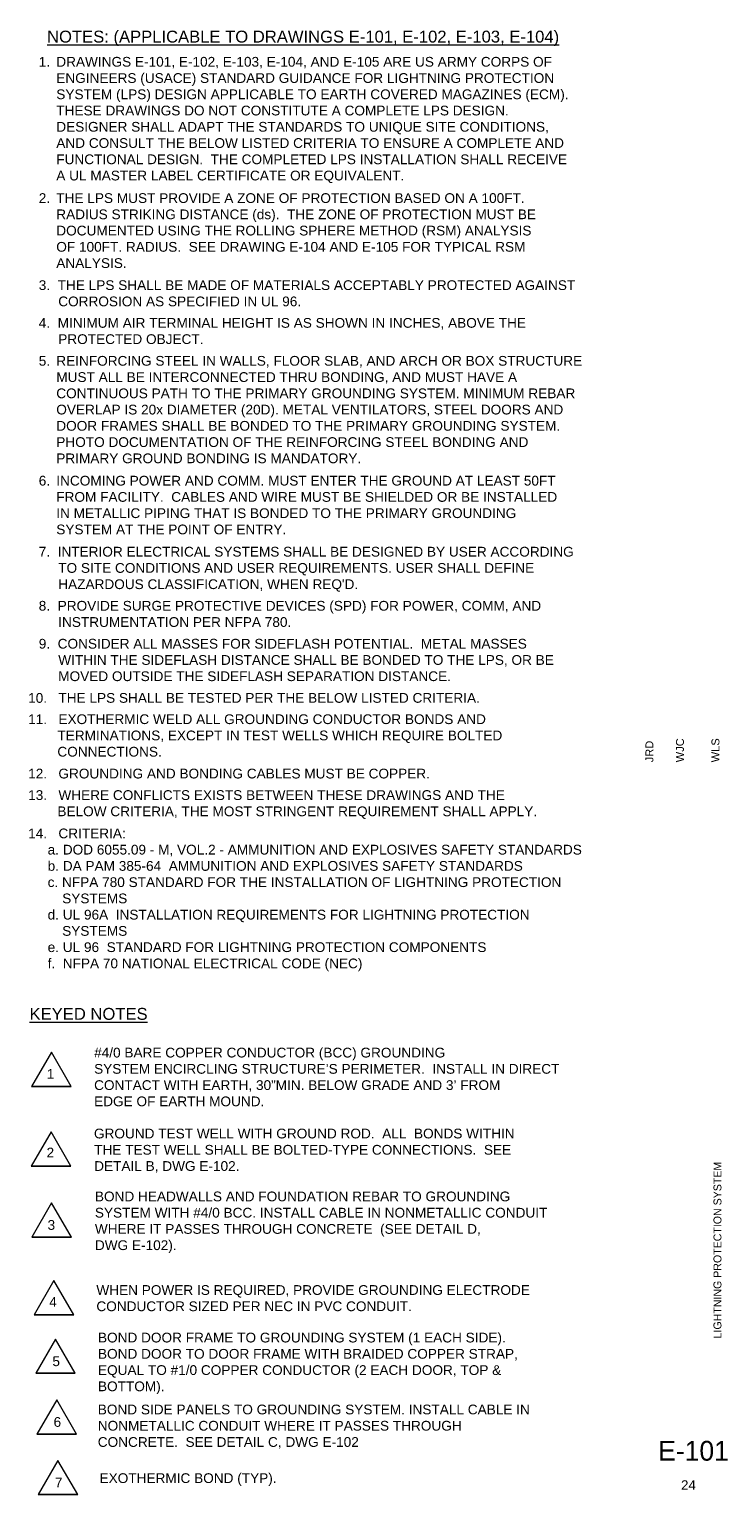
# Model space of a CAD drawing. Header units: inches. Extents: x -2066 to 3484, y -1008 to 3502.
# Tile 10 of 11: x 1538 to 2242, y 335 to 1814. Entities that reach past the tile are written whole.
import ezdxf
from ezdxf.enums import TextEntityAlignment as Align

# ---------------------------------------------------------------- set-up
doc = ezdxf.new("R2010")
doc.units = ezdxf.units.IN
doc.header["$LTSCALE"] = 25
doc.header["$MEASUREMENT"] = 0
for name, color, linetype, lineweight in [('E-DETL-TEXT', 3, 'Continuous', 0), ('G-ANNO-TTLB', 4, 'Continuous', 40), ('Level 3', 7, 'Continuous', 0)]:
    doc.layers.add(name, color=color, linetype=linetype, lineweight=lineweight)
doc.styles.add("_1 4 1'-0", font='arial.ttf', dxfattribs={"height": 6})
doc.styles.add('Notes', font='arial.ttf', dxfattribs={"height": 0.098425})
doc.styles.add('Style-WORKING', font='WORKING.shx')
doc.styles.add('TEXT', font='romans.shx', dxfattribs={"width": 0.8})
doc.styles.add('Title Block - General', font='arial.ttf', dxfattribs={"height": 0.12})
doc.styles.add('Title Block - Small', font='arial.ttf', dxfattribs={"height": 0.1})

# ---------------------------------------------------------------- blocks, each defined once
blk = doc.blocks.new('revsym_1')
at = {"color": 0}
blk.add_line((0.00496, 0), (-0.00496, 0), dxfattribs=at)
blk.add_3dface([(0, 0.00859), (-0.00496, 0), (0.00496, 0)], dxfattribs=at)
at = {"color": 0, "style": 'TEXT', "width": 0.8}
blk.add_attdef('REVNO', text='', height=0.00298, dxfattribs=at).set_placement((0, 0.00264), align=Align.MIDDLE_CENTER)

msp = doc.modelspace()

# ---------------------------------------------------------------- block references
at = {"layer": 'E-DETL-TEXT', "color": 7, "linetype": 'Continuous', "ltscale": 1.333333, "xscale": 4031.496062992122, "yscale": 4031.496062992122, "zscale": 4031.496062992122}
for p in [(1560.6, 746.9, -28.2), (1560.3, 666.4, -28.2), (1560.8, 594.9, -28.2), (1563.2, 516.4, -28.2), (1564.7, 457.3, -28.2), (1565.9, 396, -28.2), (1567.2, 334.8, -28.2)]:
    msp.add_blockref('revsym_1', p, dxfattribs=at)

# ---------------------------------------------------------------- texts
at = {"layer": 'E-DETL-TEXT', "color": 7, "linetype": 'Continuous', "style": "_1 4 1'-0"}
for s, p in [('%%uNOTES: (APPLICABLE TO DRAWINGS E-101, E-102, E-103, E-104)%%U', (1556.2, 1812.8, -28.2)), ('%%uKEYED NOTES%%U', (1538.5, 826.2, -1060.1))]:
    msp.add_text(s, height=12, dxfattribs=at).set_placement(p, align=Align.TOP_LEFT)
at = {"layer": 'E-DETL-TEXT', "color": 7, "linetype": 'Continuous', "attachment_point": 1, "style": 'Notes'}
for s, insert, char_height, width in [('\\pi-17.7165,l17.7165,t17.7165;1.^IDRAWINGS E-101, E-102, E-103, E-104, AND E-105 ARE US ARMY CORPS OF ENGINEERS (USACE) STANDARD GUIDANCE FOR LIGHTNING PROTECTION SYSTEM (LPS) DESIGN APPLICABLE TO EARTH COVERED MAGAZINES (ECM).  THESE DRAWINGS DO NOT CONSTITUTE A COMPLETE LPS DESIGN.  DESIGNER SHALL ADAPT THE STANDARDS TO UNIQUE SITE CONDITIONS, AND CONSULT THE BELOW LISTED CRITERIA TO ENSURE A COMPLETE AND FUNCTIONAL DESIGN.  THE COMPLETED LPS INSTALLATION SHALL RECEIVE A UL MASTER LABEL CERTIFICATE OR EQUIVALENT.\\P', (1547.8, 1786.3, -28.2), 9.8425, 539.1), ('\\pi-17.7165,l17.7165,t17.7165;2.^ITHE LPS MUST PROVIDE A ZONE OF PROTECTION BASED ON A 100FT. RADIUS STRIKING DISTANCE (ds).  THE ZONE OF PROTECTION MUST BE DOCUMENTED USING THE ROLLING SPHERE METHOD (RSM) ANALYSIS OF 100FT. RADIUS.  SEE DRAWING E-104 AND E-105 FOR TYPICAL RSM ANALYSIS.\\P', (1547.8, 1648.7, -28.2), 9.8425, 518.442), ('\\pi-19.685,l19.685,tz;3.  THE LPS SHALL BE MADE OF MATERIALS ACCEPTABLY PROTECTED AGAINST CORROSION AS SPECIFIED IN UL 96.\\P    ', (1547.8, 1560.8, -28.2), 9.8425, 570.36), ('\\pi-19.685,l19.685,t148.304;4.  MINIMUM AIR TERMINAL HEIGHT IS AS SHOWN IN INCHES, ABOVE THE PROTECTED OBJECT.', (1547.8, 1522.7, -28.2), 9.8425, 551.422), ('\\pi-17.7165,l17.7165,t17.7165;5.^IREINFORCING STEEL IN WALLS, FLOOR SLAB, AND ARCH OR BOX STRUCTURE MUST ALL BE INTERCONNECTED THRU BONDING, AND MUST HAVE A CONTINUOUS PATH TO THE PRIMARY GROUNDING SYSTEM. MINIMUM REBAR OVERLAP IS 20x DIAMETER (20D). METAL VENTILATORS, STEEL DOORS AND DOOR FRAMES SHALL BE BONDED TO THE PRIMARY GROUNDING SYSTEM.  PHOTO DOCUMENTATION OF THE REINFORCING STEEL BONDING AND PRIMARY GROUND BONDING IS MANDATORY.\\P', (1547.8, 1484.4, 487.7), 9.8425, 551.707), ('\\pi-7.874,l7.874,t17.7165;  GROUND TEST WELL WITH GROUND ROD.  ALL  BONDS WITHIN THE TEST WELL SHALL BE BOLTED-TYPE CONNECTIONS.  SEE DETAIL B, DWG E-102.\\P', (1595.9, 704.3, -544.2), 9.8425, 461.084), ('BOND DOOR FRAME TO GROUNDING SYSTEM (1 EACH SIDE).  BOND DOOR TO DOOR FRAME WITH BRAIDED COPPER STRAP, EQUAL TO #1/0 COPPER CONDUCTOR (2 EACH DOOR, TOP & BOTTOM).', (1607.6, 498.3, -544.2), 9.8425, 447.084), ('BOND SIDE PANELS TO GROUNDING SYSTEM. INSTALL CABLE IN NONMETALLIC CONDUIT WHERE IT PASSES THROUGH CONCRETE.  SEE DETAIL C, DWG E-102', (1607.4, 425.7, -544.2), 9.8425, 447.084), ('EXOTHERMIC BOND (TYP). ', (1609.2, 356.4, -544.2), 9.842, 447.084)]:
    msp.add_mtext(s, dxfattribs=dict(at, insert=insert, char_height=char_height, width=width))
at = {"layer": 'E-DETL-TEXT', "color": 7, "linetype": 'Continuous', "lineweight": 0, "attachment_point": 1, "style": 'Notes'}
for s, insert, char_height, width in [('\\pi-17.7165,l17.7165,t17.7165;6.^IINCOMING POWER AND COMM. MUST ENTER THE GROUND AT LEAST 50FT FROM FACILITY.  CABLES AND WIRE MUST BE SHIELDED OR BE INSTALLED IN METALLIC PIPING THAT IS BONDED TO THE PRIMARY GROUNDING SYSTEM AT THE POINT OF ENTRY.\\P', (1547.8, 1363.4, 487.7), 9.8425, 533.156), ("\\pi-19.685,l19.685,tz;7.  INTERIOR ELECTRICAL SYSTEMS SHALL BE DESIGNED BY USER ACCORDING TO SITE CONDITIONS AND USER REQUIREMENTS. USER SHALL DEFINE HAZARDOUS CLASSIFICATION, WHEN REQ'D. \\P", (1547.8, 1291.7, 487.7), 9.8425, 544.215), ('\\pi-19.685,l19.685,tz;8.  PROVIDE SURGE PROTECTIVE DEVICES (SPD) FOR POWER, COMM, AND INSTRUMENTATION PER NFPA 780.\\P', (1547.8, 1237.1, 1003.7), 9.8425, 552.67), ('\\pi-19.685,l19.685,tz;9.  CONSIDER ALL MASSES FOR SIDEFLASH POTENTIAL.  METAL MASSES WITHIN THE SIDEFLASH DISTANCE SHALL BE BONDED TO THE LPS, OR BE MOVED OUTSIDE THE SIDEFLASH SEPARATION DISTANCE. \\P    ', (1547.8, 1198.8, 1003.7), 9.8425, 519.68), ('\\pi-29.5275,l29.5275,tz;10.   THE LPS SHALL BE TESTED PER THE BELOW LISTED CRITERIA.\\P    ', (1537.1, 1144.1, 1003.7), 9.842, 527.421), ('\\pi-29.5275,l29.5275,tz;11.   EXOTHERMIC WELD ALL GROUNDING CONDUCTOR BONDS AND TERMINATIONS, EXCEPT IN TEST WELLS WHICH REQUIRE BOLTED CONNECTIONS.\\P', (1537.1, 1122.6, 1003.7), 9.8425, 559.681), ('\\pi-29.5275,l29.5275,tz;13.   WHERE CONFLICTS EXISTS BETWEEN THESE DRAWINGS AND THE BELOW CRITERIA, THE MOST STRINGENT REQUIREMENT SHALL APPLY.\\P', (1537.1, 1046, 487.7), 9.8425, 527.377), ('14.   CRITERIA:\\P\\pt19.685;^Ia. DOD 6055.09 - M, VOL.2 - AMMUNITION AND EXPLOSIVES SAFETY STANDARDS\\P^Ib. DA PAM 385-64  AMMUNITION AND EXPLOSIVES SAFETY STANDARDS\\P^Ic. NFPA 780 STANDARD FOR THE INSTALLATION OF LIGHTNING PROTECTION\\P         SYSTEMS\\P^Id. UL 96A  INSTALLATION REQUIREMENTS FOR LIGHTNING PROTECTION \\P         SYSTEMS\\P^Ie. UL 96  STANDARD FOR LIGHTNING PROTECTION COMPONENTS\\P^If.  NFPA 70 NATIONAL ELECTRICAL CODE (NEC)\\P', (1537.1, 1007.3, 487.7), 9.842, 1157.739)]:
    msp.add_mtext(s, dxfattribs=dict(at, insert=insert, char_height=char_height, width=width))
at = {"layer": 'E-DETL-TEXT', "color": 7, "linetype": 'Continuous', "attachment_point": 1, "style": 'Notes'}
for s, insert, char_height in [('12.   GROUNDING AND BONDING CABLES MUST BE COPPER. \\P     ', (1537.1, 1067.7, 487.7), 9.842), ('#4/0 BARE COPPER CONDUCTOR (BCC) GROUNDING  \\PSYSTEM ENCIRCLING STRUCTURE’S PERIMETER.  INSTALL IN DIRECT \\PCONTACT WITH EARTH, 30”MIN. BELOW GRADE AND 3’ FROM \\PEDGE OF EARTH MOUND.^I', (1603.7, 786, -544.2), 9.843), ('BOND HEADWALLS AND FOUNDATION REBAR TO GROUNDING \\PSYSTEM WITH #4/0 BCC. INSTALL CABLE IN NONMETALLIC CONDUIT \\PWHERE IT PASSES THROUGH CONCRETE  (SEE DETAIL D,\\PDWG E-102).', (1604.5, 640.8, -544.2), 9.842), ('WHEN POWER IS REQUIRED, PROVIDE GROUNDING ELECTRODE \\PCONDUCTOR SIZED PER NEC IN PVC CONDUIT. \\P', (1606, 546.3, -544.2), 9.842)]:
    msp.add_mtext(s, dxfattribs=dict(at, insert=insert, char_height=char_height))
at = {"layer": 'E-DETL-TEXT', "color": 7, "linetype": 'Continuous', "lineweight": 0, "char_height": 9.84, "attachment_point": 1, "style": 'Notes'}
for s, insert in [('1', (1555.9, 764.5, -28.2)), ('2', (1555.7, 685.1, -28.2)), ('3', (1556.7, 612, -28.2)), ('4', (1558.4, 534.3, -28.2)), ('5', (1561.6, 474.4, -28.2)), ('6', (1562.8, 413.1, -28.2)), ('7', (1564.1, 351.9, -28.2))]:
    msp.add_mtext(s, dxfattribs=dict(at, insert=insert))
at = {"layer": 'G-ANNO-TTLB', "color": 2, "linetype": 'Continuous', "lineweight": 13, "style": 'Title Block - Small'}
for s, p in [('WJC', (2191.2, 1074.2)), ('WLS', (2227, 1074.2))]:
    msp.add_text(s, height=8, rotation=90, dxfattribs=at).set_placement(p, align=Align.TOP_LEFT)
at = {"layer": 'G-ANNO-TTLB', "color": 3, "linetype": 'Continuous', "lineweight": 30, "style": 'Title Block - General'}
msp.add_text('24', height=9.6, dxfattribs=at).set_placement((2196.3, 349.3), align=Align.TOP_LEFT)
at = {"layer": 'G-ANNO-TTLB', "color": 2, "linetype": 'Continuous', "lineweight": 13, "insert": (2160.3, 1074.2), "char_height": 8, "attachment_point": 1, "rotation": 90, "line_spacing_factor": 0.6, "style": 'Title Block - Small'}
msp.add_mtext('JRD^I', dxfattribs=at)
at = {"layer": 'Level 3', "color": 7, "linetype": 'Continuous', "lineweight": 100, "style": 'Style-WORKING'}
msp.add_text('E-101', height=20, dxfattribs=at).set_placement((2173.2, 389.1, -553.8), align=Align.TOP_LEFT)
at = {"layer": 'Level 3', "color": 7, "linetype": 'Continuous', "lineweight": 40, "insert": (2233.1, 581.7, -553.8), "char_height": 8, "attachment_point": 5, "rotation": 90, "line_spacing_factor": 0.6, "style": 'Style-WORKING'}
msp.add_mtext('LIGHTNING PROTECTION SYSTEM ', dxfattribs=at)

doc.saveas('drawing.dxf')
